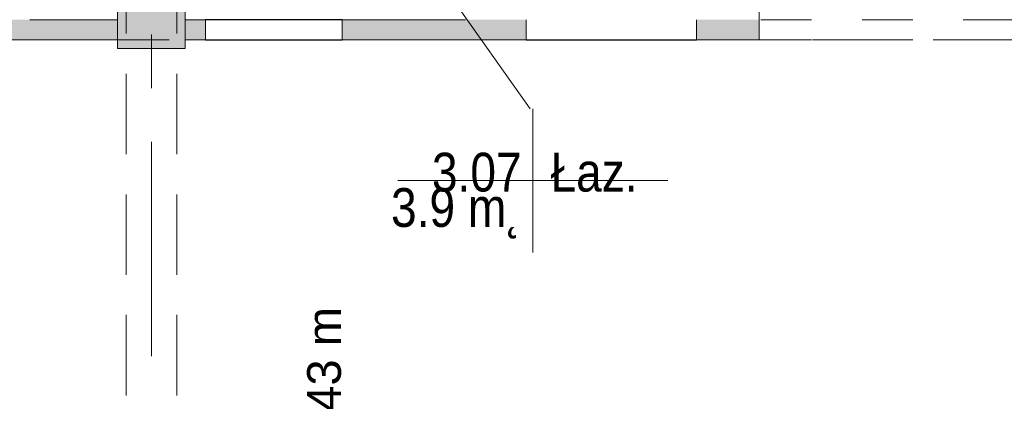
# Model space of a CAD drawing. Header units: centimetres. Extents: x -1737 to 22393, y -8842 to 3838.
# Tile 99 of 167: x -91 to 493, y 1619 to 1845. Entities that reach past the tile are written whole.
import ezdxf

# ---------------------------------------------------------------- set-up
doc = ezdxf.new("R2010")
doc.units = ezdxf.units.CM
for name, pattern in [('Dash', [60, 30, -30]), ('Oś', [222.25, 127, -31.75, 31.75, -31.75]), ('Ukryte', [71.438, 47.625, -23.813])]:
    doc.linetypes.add(name, pattern=pattern)
for name, color, linetype, lineweight in [('A-AREA-IDEN', 2, 'Continuous', 13), ('A-DETL-HDLN', 90, 'Ukryte', 9), ('A-DOOR', 31, 'Continuous', 13), ('A-DOOR-HDLN', 31, 'Continuous', 13), ('A-WALL', 113, 'Continuous', 13), ('A-WALL-PATT', 111, 'Continuous', 13), ('G-ANNO-TEXT', 231, 'Continuous', 13), ('S-COLS', 52, 'Continuous', 13), ('S-GRID', 1, 'Continuous', 13)]:
    doc.layers.add(name, color=color, linetype=linetype, lineweight=lineweight)
doc.styles.add('Arial_5', font='arial.ttf', dxfattribs={"height": 20})
doc.styles.add('Arial_7', font='arial.ttf', dxfattribs={"width": 0.85, "height": 23})

# ---------------------------------------------------------------- blocks, each defined once
blk = doc.blocks.new('M_Concrete-Square-Column - 400 x 400mm-1512407-3_piętro I __3_90 m_ - stan projektowany')
at = {"layer": 'S-COLS', "lineweight": 9}
blk.add_hatch(color=253, dxfattribs=at).paths.add_polyline_path([(20, -20), (20, 20), (-20, 20), (-20, -20), (11, -20)], flags=0)
for p, q in [((20, 20), (-20, 20)), ((-20, 20), (-20, -20)), ((20, -20), (20, 20)), ((-20, -20), (20, -20))]:
    blk.add_line(p, q, dxfattribs=at)
blk = doc.blocks.new('OTWOR_DRZWIOWY_NIEZABUD - 151x205-2266973-3_piętro I __3_90 m_ - stan projektowany')
at = {"layer": 'A-DOOR-HDLN', "linetype": 'Dash', "lineweight": 9}
for p, q in [((-75.5, 6), (75.5, 6)), ((-75.5, -6), (75.5, -6))]:
    blk.add_line(p, q, dxfattribs=at)
blk = doc.blocks.new('METKA_POMIESZCZENIA2 - Rozbudowana krótka - bez ramki-2403173-3_piętro I __3_90 m_ - stan projektowany')
at = {"layer": 'A-AREA-IDEN'}
for p, q in [((0, 0.425), (0, 0)), ((0.0976, 0), (-0.8, 0)), ((-0.8, 0), (0.8, 0)), ((0, 0), (0, -0.425))]:
    blk.add_line(p, q, dxfattribs=at)

msp = doc.modelspace()

# ---------------------------------------------------------------- hatches: boundary and pattern name
at = {"layer": 'A-WALL-PATT'}
h = msp.add_hatch(color=9, dxfattribs=at)
h.paths.add_polyline_path([(-402.62, 1833.33), (-396.62, 1833.33), (-396.62, 1845.33), (-421.62, 1845.33), (-421.62, 1833.33), (-414.62, 1833.33)], flags=0)
h.paths.add_polyline_path([(530.38, 1833.33), (530.38, 1845.33), (498.38, 1845.33), (498.38, 1833.33)], flags=0)
h.paths.add_polyline_path([(-274.62, 1833.33), (-209.62, 1833.33), (-209.62, 1845.33), (-300.62, 1845.33), (-300.62, 1833.33), (-286.62, 1833.33)], flags=0)
h.paths.add_polyline_path([(7.38, 1833.33), (19.38, 1833.33), (19.38, 1845.33), (7.38, 1845.33), (7.38, 1836.39)], flags=0)
h.paths.add_polyline_path([(347.38, 1833.33), (347.38, 1845.33), (310.38, 1845.33), (310.38, 1833.33), (335.38, 1833.33)], flags=0)
h.paths.add_polyline_path([(-544.17, 1833.33), (-522.62, 1833.33), (-522.62, 1845.33), (-572.62, 1845.33), (-572.62, 1833.33), (-567.62, 1833.33)], flags=0)
h.paths.add_polyline_path([(-84.62, 1833.33), (-32.62, 1833.33), (-32.62, 1845.33), (-108.62, 1845.33), (-108.62, 1833.33), (-92.69, 1833.33)], flags=0)
h.paths.add_polyline_path([(185.38, 1833.33), (209.38, 1833.33), (209.38, 1845.33), (100.38, 1845.33), (100.38, 1833.33), (173.38, 1833.33)], flags=0)

# ---------------------------------------------------------------- linework, layer by layer
at = {"layer": 'A-AREA-IDEN'}
msp.add_line((93.52, 1960.17), (211.81, 1792.47), dxfattribs=at)
at = {"layer": 'A-DETL-HDLN'}
for p, q in [((-27.62, 408.33), (-27.62, 2788.33)), ((-27.62, 408.33), (-27.62, 2788.33)), ((2.38, 408.33), (2.38, 2788.33)), ((2.38, 408.33), (2.38, 2788.33)), ((-1192.62, 1833.33), (1167.38, 1833.33)), ((-1192.62, 1833.33), (1167.38, 1833.33))]:
    msp.add_line(p, q, dxfattribs=at)
at = {"layer": 'A-WALL', "lineweight": 9}
for p, q in [((347.38, 1833.33), (347.38, 1929.33)), ((-32.62, 1845.33), (-84.62, 1845.33)), ((19.38, 1845.33), (7.38, 1845.33)), ((173.38, 1845.33), (100.38, 1845.33)), ((-108.62, 1833.33), (-32.62, 1833.33)), ((7.38, 1833.33), (19.38, 1833.33)), ((100.38, 1833.33), (209.38, 1833.33)), ((310.38, 1833.33), (347.38, 1833.33))]:
    msp.add_line(p, q, dxfattribs=at)
at = {"layer": 'A-WALL'}
for p, q in [((19.38, 1833.33), (19.38, 1845.33)), ((100.38, 1845.33), (100.38, 1833.33)), ((209.38, 1833.33), (209.38, 1845.33)), ((310.38, 1845.33), (310.38, 1833.33))]:
    msp.add_line(p, q, dxfattribs=at)
at = {"layer": 'A-WALL', "color": 250, "lineweight": 25}
for p, q in [((100.38, 1845.33), (19.38, 1845.33)), ((19.38, 1833.33), (100.38, 1833.33)), ((209.38, 1833.33), (310.38, 1833.33))]:
    msp.add_line(p, q, dxfattribs=at)
at = {"layer": 'S-GRID', "linetype": 'Oś'}
msp.add_line((-12.62, 2884.27), (-12.62, 27.13), dxfattribs=at)

# ---------------------------------------------------------------- block references
at = {"layer": 'A-AREA-IDEN', "xscale": 99.99999999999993, "yscale": 99.99999999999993, "zscale": 99.99999999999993}
msp.add_blockref('METKA_POMIESZCZENIA2 - Rozbudowana krótka - bez ramki-2403173-3_piętro I __3_90 m_ - stan projektowany', (213.39, 1749.97), dxfattribs=at)
at = {"layer": 'A-DOOR', "lineweight": 9, "rotation": 180}
msp.add_blockref('OTWOR_DRZWIOWY_NIEZABUD - 151x205-2266973-3_piętro I __3_90 m_ - stan projektowany', (422.88, 1839.33), dxfattribs=at)
at = {"layer": 'S-COLS', "lineweight": 9}
msp.add_blockref('M_Concrete-Square-Column - 400 x 400mm-1512407-3_piętro I __3_90 m_ - stan projektowany', (-12.62, 1848.33), dxfattribs=at)

# ---------------------------------------------------------------- texts
at = {"layer": 'A-AREA-IDEN', "color": 0, "char_height": 23, "line_spacing_factor": 0.936439, "style": 'Arial_7'}
for s, insert, width, attachment_point in [('\\pt84.99995,169.9999,255.00008,340.00003,424.99998,509.99993,595.00011,680.00006,765.00001,849.99996,934.99991,1020.00009,1105.00004,1189.99999,1274.99994,1359.99989,1445.00007,1530.00002,1614.99997,1699.99992,1785.0001,1870.00005,1955,2039.99995,2124.9999,2210.00008,2295.00003,2379.99998,2464.99993,2550.00011,2635.00006,2720.00001;Łaz.', (223.82, 1743.19), 51.765, 7), ('\\pxqr,t3.69565,7.3913,11.08696,14.78261,18.47826,22.17391,25.86957,29.56522,33.26087,36.95652,40.65217,44.34783,48.04348,51.73913,55.43478,59.13043,62.82609,66.52174,70.21739,73.91304,77.6087,81.30435,85,88.69565,92.3913,96.08696,99.78261,103.47826,107.17391,110.86957,114.56522,118.26087;{3.07}', (206.73, 1743.19), 52.87, 9), ('\\pt84.99995,169.9999,255.00008,340.00003,424.99998,509.99993,595.00011,680.00006,765.00001,849.99996,934.99991,1020.00009,1105.00004,1189.99999,1274.99994,1359.99989,1445.00007,1530.00002,1614.99997,1699.99992,1785.0001,1870.00005,1955,2039.99995,2124.9999,2210.00008,2295.00003,2379.99998,2464.99993,2550.00011,2635.00006,2720.00001;3.9 m˛', (206.73, 1745.58), 76.5, 3)]:
    msp.add_mtext(s, dxfattribs=dict(at, insert=insert, width=width, attachment_point=attachment_point))
at = {"layer": 'G-ANNO-TEXT', "color": 7, "insert": (79.66, 1452.27), "char_height": 20, "width": 258.6, "attachment_point": 1, "rotation": 90, "line_spacing_factor": 0.936439, "style": 'Arial_5'}
msp.add_mtext('\\pt127,254,381,508,635,762,889,1016,1143,1270,1397,1524,1651,1778,1905,2032,2159,2286,2413,2540,2667,2794,2921,3048,3175,3302,3429,3556,3683,3810,3937,4064;podciąg h=2,43 m', dxfattribs=at)

doc.saveas('drawing.dxf')
